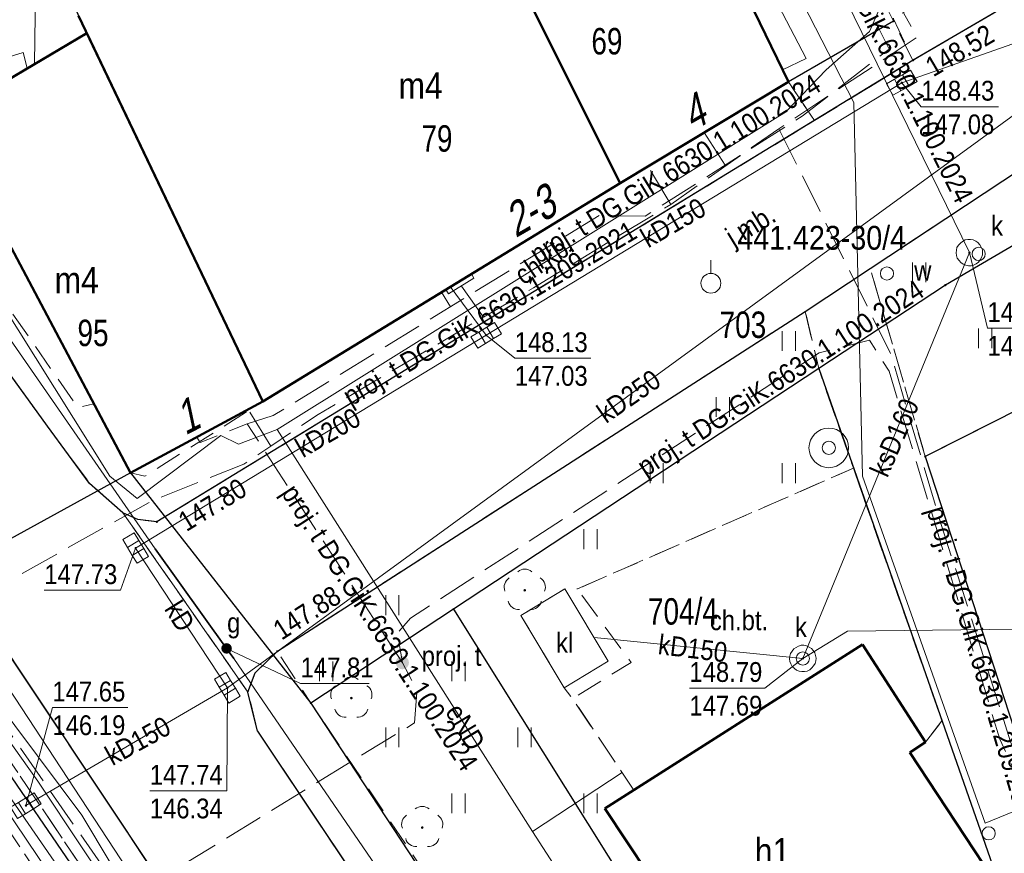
# Model space of a CAD drawing. Header units: metres. Extents: x 5552311 to 5555313, y 5709371 to 5712599.
# Tile 13 of 71: x 5554437 to 5554475, y 5710556 to 5710587. Entities that reach past the tile are written whole.
import ezdxf
from ezdxf.enums import TextEntityAlignment as Align

# ---------------------------------------------------------------- set-up
doc = ezdxf.new("R2010")
doc.units = ezdxf.units.M
doc.header["$MEASUREMENT"] = 0
doc.linetypes.add('1.0_0.5', pattern=[1.5, 1, -0.5])
doc.linetypes.add('1.5_0.5', pattern=[2, 1.5, -0.5])
doc.layers.get('0').update_dxf_attribs({"color": 2, "linetype": 'CONTINUOUS', "lineweight": 5})
for name, color, linetype in [('131-Punkt osnowy pomiarowej', 7, 'CONTINUOUS'), ('131-Punkt osnowy pomiarowej-Atr103', 7, 'CONTINUOUS'), ('203-punkt graniczny', 7, 'CONTINUOUS'), ('211-numer działki ewidencyjnej', 7, 'CONTINUOUS'), ('218-kontur użytku gruntowego', 60, 'CONTINUOUS'), ('219-działka ewidencyjna', 7, 'CONTINUOUS'), ('238-Punkt adresowy budynku', 7, 'CONTINUOUS'), ('312-budynek ewidencyjny', 7, 'CONTINUOUS'), ('312-oznaczenie budynku ewidencyjnego', 7, 'CONTINUOUS'), ('312-oznaczenie budynku ewidencyjnego-Atr117', 7, 'CONTINUOUS'), ('chodnik', 7, 'CONTINUOUS'), ('chodnik-Atr17', 7, 'CONTINUOUS'), ('drzewo liściaste', 7, 'CONTINUOUS'), ('jezdnia', 7, 'CONTINUOUS'), ('jezdnia-Atr17', 7, 'CONTINUOUS'), ('kratka ściekowa', 7, 'CONTINUOUS'), ('krawężnik', 7, 'CONTINUOUS'), ('obszar utwardzony', 7, 'CONTINUOUS'), ('obudowa ochronna przewodu', 7, 'CONTINUOUS'), ('osadnik  szambo', 7, 'CONTINUOUS'), ('osadnik  szambo-Atr17', 7, 'CONTINUOUS'), ('pikieta sztuczna', 7, 'CONTINUOUS'), ('pikieta sztuczna-Atr2', 7, 'CONTINUOUS'), ('przewód elektroenergetyczny podziemny', 7, 'CONTINUOUS'), ('przewód elektroenergetyczny podziemny-Atr1', 7, 'CONTINUOUS'), ('przewód gazowy', 7, 'CONTINUOUS'), ('przewód kanalizacyjny', 7, 'CONTINUOUS'), ('przewód kanalizacyjny-Atr1', 7, 'CONTINUOUS'), ('przewód telekomunikacyjny podziemny', 7, 'CONTINUOUS'), ('przewód telekomunikacyjny podziemny - ob. projektowany', 7, 'CONTINUOUS'), ('przewód telekomunikacyjny podziemny - ob. projektowany-Atr1', 7, 'CONTINUOUS'), ('przewód wodociągowy', 7, 'CONTINUOUS'), ('rzedna', 7, 'CONTINUOUS'), ('rzedna-Atr2', 7, 'CONTINUOUS'), ('rzedna-Atr3', 7, 'CONTINUOUS'), ('studnia kanalizacyjna', 7, 'CONTINUOUS'), ('studnia zwykła', 7, 'CONTINUOUS'), ('słupek telekomunikacyjny - ob. projektowany', 7, 'CONTINUOUS'), ('słupek telekomunikacyjny - ob. projektowany-Atr17', 7, 'CONTINUOUS'), ('trawnik', 7, 'CONTINUOUS'), ('właz do komory lub kanału - okrągły', 7, 'CONTINUOUS'), ('właz do komory lub kanału - okrągły-Atr17', 7, 'CONTINUOUS'), ('zasuwa lub zawór', 7, 'CONTINUOUS'), ('zasuwa lub zawór-Atr17', 7, 'CONTINUOUS')]:
    doc.layers.add(name, color=color, linetype=linetype)
doc.styles.get("Standard").update_dxf_attribs({"font": 'Working1250', "width": 0.75})

# ---------------------------------------------------------------- blocks, each defined once
blk = doc.blocks.new('203')
at = {"linetype": 'Continuous', "lineweight": 0}
h = blk.add_hatch(color=94, dxfattribs=at)
edge = h.paths.add_edge_path()
edge.add_arc((0, 0), 0.045, 0, 360)
blk = doc.blocks.new('US22')
at = {"color": 0, "linetype": 'Continuous', "lineweight": 13}
blk.add_circle((0, 0), 0.25, dxfattribs=at)
blk = doc.blocks.new('TU04')
at = {"color": 0, "linetype": 'Continuous', "lineweight": 13}
for p, q in [((0, 0), (0, 0.75)), ((0.5, 0), (0.5, 0.75))]:
    blk.add_line(p, q, dxfattribs=at)
blk = doc.blocks.new('OP021')
at = {"linetype": 'Continuous', "lineweight": 13}
h = blk.add_hatch(color=0, dxfattribs=at)
edge = h.paths.add_edge_path()
edge.add_arc((0, 0), 0.05, 0, 360)
at = {"color": 0, "linetype": 'Continuous', "lineweight": 13}
for centre, start, end in [((0, 0.4), 49.272, 130.728), ((-0.38, 0.124), 121.308, 202.548), ((0.38, 0.124), 337.452, 58.692), ((-0.235, -0.324), 193.221, 274.871), ((0.235, -0.324), 265.129, 346.779)]:
    blk.add_arc(centre, 0.4, start, end, dxfattribs=at)
blk = doc.blocks.new('PW01')
at = {"linetype": 'Continuous', "lineweight": 13}
h = blk.add_hatch(color=0, dxfattribs=at)
edge = h.paths.add_edge_path()
edge.add_arc((0, 0), 0.045, 0, 360)
blk = doc.blocks.new('US13')
at = {"color": 0, "linetype": 'Continuous', "lineweight": 13}
for radius in [0.75, 0.25]:
    blk.add_circle((0, 0), radius, dxfattribs=at)
blk = doc.blocks.new('US05')
at = {"color": 0, "linetype": 'Continuous', "lineweight": 13}
for p, q in [((-0.525, -0.25), (-0.525, 0.25)), ((-0.525, 0.25), (-0.175, 0.25)), ((-0.175, -0.25), (-0.175, 0.25)), ((-0.175, 0.25), (0.175, 0.25)), ((0.175, -0.25), (0.175, 0.25)), ((0.175, 0.25), (0.525, 0.25)), ((0.525, -0.25), (0.525, 0.25)), ((-0.525, -0.25), (-0.175, -0.25)), ((-0.175, -0.25), (0.175, -0.25)), ((0.175, -0.25), (0.525, -0.25))]:
    blk.add_line(p, q, dxfattribs=at)
blk = doc.blocks.new('US25')
at = {"linetype": 'Continuous', "lineweight": 0}
h = blk.add_hatch(color=0, dxfattribs=at)
edge = h.paths.add_edge_path()
edge.add_arc((0, 0), 0.2, 0, 360)
blk = doc.blocks.new('US09')
at = {"linetype": 'Continuous', "lineweight": 0}
h = blk.add_hatch(color=0, dxfattribs=at)
edge = h.paths.add_edge_path()
edge.add_arc((0, 0), 0.25, 0, 360)
blk = doc.blocks.new('131')
at = {"color": 0, "linetype": 'Continuous', "lineweight": 13}
blk.add_line((0, 0.375), (0, 0.875), dxfattribs=at)
blk.add_circle((0, 0), 0.375, dxfattribs=at)

msp = doc.modelspace()

# ---------------------------------------------------------------- linework, layer by layer
at = {"layer": '218-kontur użytku gruntowego', "linetype": 'Continuous', "lineweight": 9, "flags": 128}
for points in [[(5554466.39, 5710585.08), (5554460.1, 5710598.05)], [(5554460.1, 5710598.05), (5554466.39, 5710585.08)], [(5554460.03, 5710581.25), (5554466.39, 5710585.08)], [(5554466.39, 5710585.08), (5554460.03, 5710581.25)], [(5554483.59, 5710583.98), (5554472.33, 5710577.39)], [(5554472.33, 5710577.39), (5554483.59, 5710583.98)], [(5554434.39, 5710583.7), (5554441.5, 5710570.28)], [(5554441.5, 5710570.28), (5554434.39, 5710583.7)], [(5554446.51, 5710572.98), (5554460.03, 5710581.25)], [(5554460.03, 5710581.25), (5554446.51, 5710572.98)], [(5554472.33, 5710577.39), (5554467.54, 5710574.23)], [(5554467.54, 5710574.23), (5554472.33, 5710577.39)], [(5554467.54, 5710574.23), (5554453.72, 5710565.12)], [(5554453.72, 5710565.12), (5554467.54, 5710574.23)], [(5554441.5, 5710570.28), (5554446.51, 5710572.98)], [(5554446.51, 5710572.98), (5554441.5, 5710570.28)], [(5554453.72, 5710565.12), (5554448.33, 5710561.57)], [(5554448.33, 5710561.57), (5554453.72, 5710565.12)], [(5554450.09, 5710539.61), (5554434.63, 5710562.21)], [(5554434.63, 5710562.21), (5554450.09, 5710539.61)], [(5554448.33, 5710561.57), (5554459.12, 5710545.13)], [(5554459.12, 5710545.13), (5554448.33, 5710561.57)]]:
    msp.add_lwpolyline(points, dxfattribs=at)
at = {"layer": '219-działka ewidencyjna', "color": 94, "linetype": 'Continuous', "lineweight": 30, "flags": 128}
for points in [[(5554444.91, 5710611.36), (5554460.03, 5710581.25)], [(5554431.17, 5710605.11), (5554446.51, 5710572.98)], [(5554460.1, 5710598.05), (5554466.39, 5710585.08)], [(5554470.36, 5710587.49), (5554470.37, 5710587.38)], [(5554470.37, 5710587.38), (5554466.39, 5710585.08)], [(5554466.39, 5710585.08), (5554460.03, 5710581.25)], [(5554483.59, 5710583.98), (5554472.33, 5710577.39)], [(5554434.39, 5710583.7), (5554441.5, 5710570.28)], [(5554460.03, 5710581.25), (5554446.51, 5710572.98)], [(5554486.09, 5710578.25), (5554471.57, 5710570.9)], [(5554472.33, 5710577.39), (5554467.54, 5710574.23)], [(5554467.54, 5710574.23), (5554453.72, 5710565.12)], [(5554467.54, 5710574.23), (5554474.55, 5710554.18)], [(5554446.51, 5710572.98), (5554441.5, 5710570.28)], [(5554471.57, 5710570.9), (5554474.95, 5710560.55)], [(5554441.5, 5710570.28), (5554432.55, 5710565.37)], [(5554441.5, 5710570.28), (5554448.33, 5710561.57)], [(5554453.72, 5710565.12), (5554448.33, 5710561.57)], [(5554453.72, 5710565.12), (5554464.64, 5710547.68)], [(5554434.63, 5710562.21), (5554450.09, 5710539.61)], [(5554448.33, 5710561.57), (5554459.12, 5710545.13)]]:
    msp.add_lwpolyline(points, dxfattribs=at)
at = {"layer": '312-budynek ewidencyjny', "color": 8, "linetype": 'Continuous', "lineweight": 50, "flags": 128}
for points in [[(5554460.1, 5710598.05), (5554466.39, 5710585.08)], [(5554453.37, 5710594.57), (5554460.03, 5710581.25)], [(5554460.03, 5710581.25), (5554453.37, 5710594.57)], [(5554446.51, 5710572.98), (5554439.54, 5710587.58)], [(5554434.39, 5710583.7), (5554439.85, 5710586.93)], [(5554439.85, 5710586.93), (5554446.51, 5710572.98)], [(5554466.39, 5710585.08), (5554460.03, 5710581.25)], [(5554441.5, 5710570.28), (5554434.39, 5710583.7)], [(5554460.03, 5710581.25), (5554446.51, 5710572.98)], [(5554446.51, 5710572.98), (5554441.5, 5710570.28)], [(5554459.45, 5710557.58), (5554469.2, 5710563.79)], [(5554469.2, 5710563.79), (5554471.58, 5710560.09)], [(5554471.58, 5710560.09), (5554470.99, 5710559.7)], [(5554470.99, 5710559.7), (5554474.12, 5710554.93)], [(5554464.37, 5710550.16), (5554459.45, 5710557.58)]]:
    msp.add_lwpolyline(points, dxfattribs=at)
at = {"layer": 'chodnik', "color": 8, "linetype": '1.0_0.5', "lineweight": 18, "flags": 128}
for points in [[(5554467.38, 5710583.62), (5554471.1, 5710585.89), (5554470.37, 5710587.38), (5554463.23, 5710602.03), (5554460.1, 5710598.05), (5554466.39, 5710585.08)], [(5554470.36, 5710587.49), (5554471.1, 5710585.89), (5554478.81, 5710590.41), (5554477.98, 5710591.66)], [(5554466.39, 5710585.08), (5554460.03, 5710581.25), (5554453.6, 5710577.34), (5554446.51, 5710572.98), (5554442.05, 5710570.16), (5554441.5, 5710570.28), (5554440.12, 5710572.89), (5554439.51, 5710572.75), (5554432.54, 5710582.84), (5554430.99, 5710584.95), (5554429.47, 5710584.39), (5554431.23, 5710581.96), (5554434.35, 5710577.59), (5554438.36, 5710572.05), (5554439.95, 5710569.9), (5554441.22, 5710568.77), (5554441.78, 5710568.52), (5554442.5, 5710568.43), (5554467.38, 5710583.62)], [(5554450.55, 5710542.97), (5554444.67, 5710551.74), (5554435.98, 5710564.78), (5554432.11, 5710570.18), (5554429.32, 5710574.04), (5554424.96, 5710579.93), (5554421.57, 5710584.7), (5554420.33, 5710583.2), (5554423.22, 5710578.68), (5554430.43, 5710568.81), (5554434.23, 5710563.44), (5554435.47, 5710561.55), (5554438.15, 5710557.6), (5554442.92, 5710550.53), (5554448.71, 5710541.81)], [(5554467.03, 5710576.39), (5554467.54, 5710574.23), (5554468.85, 5710570.46), (5554472.2, 5710560.9), (5554471.58, 5710560.09), (5554470.99, 5710559.7), (5554474.12, 5710554.93), (5554467.38, 5710550.71), (5554467.93, 5710549.87), (5554465.42, 5710548.27), (5554464.76, 5710549.28), (5554464.04, 5710548.83), (5554463.53, 5710549.65), (5554464.37, 5710550.16), (5554462.31, 5710553.27), (5554455.56, 5710550.8), (5554459.12, 5710545.13), (5554462.53, 5710543.18), (5554473.56, 5710547.01), (5554480.47, 5710549.41), (5554474.95, 5710560.55), (5554471.57, 5710570.9), (5554469.49, 5710578.01)], [(5554460.55, 5710558.27), (5554469.2, 5710563.79), (5554471.58, 5710560.09), (5554472.2, 5710560.9), (5554468.85, 5710570.46), (5554458.41, 5710565.89), (5554460.44, 5710563.11), (5554458.23, 5710561.74)]]:
    msp.add_lwpolyline(points, close=True, dxfattribs=at)
at = {"layer": 'jezdnia', "color": 8, "linetype": '1.5_0.5', "lineweight": 18, "flags": 128}
for points in [[(5554445.95, 5710561.98), (5554446.22, 5710562.71), (5554447.06, 5710563.53), (5554467.03, 5710576.39), (5554469.49, 5710578.02), (5554478.11, 5710583.72), (5554479.02, 5710584.18), (5554480, 5710584.44), (5554481, 5710584.5), (5554482.06, 5710584.33), (5554483.01, 5710583.96), (5554483.8, 5710583.33), (5554484.3, 5710582.62), (5554486.11, 5710578.27), (5554490.54, 5710580.29), (5554488.04, 5710585.42), (5554487.17, 5710586.64), (5554486.27, 5710587.79), (5554485.11, 5710588.86), (5554483.76, 5710589.83), (5554482.84, 5710590.24), (5554481.87, 5710590.54), (5554480.88, 5710590.71), (5554479.86, 5710590.64), (5554478.8, 5710590.41), (5554471.11, 5710585.9), (5554442.5, 5710568.43), (5554441.78, 5710568.52), (5554441.22, 5710568.77)], [(5554450.55, 5710542.97), (5554456.35, 5710545.55), (5554453.9, 5710549.14), (5554446.31, 5710560.51), (5554445.95, 5710561.98), (5554441.22, 5710568.77), (5554439.95, 5710569.9), (5554438.36, 5710572.05), (5554434.35, 5710577.59), (5554431.23, 5710581.96), (5554429.47, 5710584.39), (5554421.57, 5710584.7), (5554424.96, 5710579.93), (5554429.32, 5710574.04), (5554432.11, 5710570.18), (5554435.98, 5710564.78), (5554444.67, 5710551.74)], [(5554423.49, 5710524.76), (5554423.5, 5710524.08), (5554423.27, 5710523.12), (5554422.19, 5710520.04), (5554424.16, 5710521.11), (5554428.59, 5710523.58), (5554433.01, 5710525.89), (5554429.02, 5710525.66), (5554428.06, 5710526.15), (5554427.22, 5710526.64), (5554426.77, 5710527.04), (5554426.29, 5710528.2), (5554426.08, 5710528.67), (5554425.81, 5710529.6), (5554425.75, 5710529.8), (5554425.68, 5710530.16), (5554425.67, 5710530.74), (5554425.75, 5710531.22), (5554425.92, 5710531.76), (5554426.18, 5710532.33), (5554426.53, 5710532.87), (5554426.9, 5710533.34), (5554427.37, 5710533.84), (5554427.88, 5710534.29), (5554431.3, 5710536.35), (5554431.9, 5710536.68), (5554432.79, 5710537.03), (5554433.3, 5710537.11), (5554433.82, 5710537.08), (5554434.46, 5710536.98), (5554435.04, 5710536.81), (5554435.57, 5710536.62), (5554436.05, 5710536.38), (5554436.49, 5710536.06), (5554436.99, 5710535.62), (5554437.38, 5710535.1), (5554439.15, 5710532.63), (5554448.02, 5710538.58), (5554448.29, 5710538.82), (5554448.5, 5710539), (5554448.52, 5710539.31), (5554434.27, 5710560.71), (5554430.08, 5710557.92), (5554424.57, 5710554.26), (5554424.97, 5710553.64), (5554420.86, 5710550.76), (5554425.14, 5710544.32), (5554427.99, 5710546.27), (5554428.77, 5710546.5), (5554429.14, 5710546.49), (5554429.5, 5710546.43), (5554429.84, 5710546.27), (5554430.15, 5710546.04), (5554430.29, 5710545.76), (5554430.67, 5710544.85), (5554430.94, 5710543.91), (5554430.89, 5710543.59), (5554430.85, 5710542.88), (5554430.75, 5710542.26), (5554430.35, 5710541.02), (5554429.91, 5710540.35), (5554429.16, 5710539.47), (5554428.71, 5710539.04), (5554426.31, 5710537.61), (5554426.14, 5710537.52), (5554425.05, 5710536.67), (5554424.79, 5710536.43), (5554424.46, 5710536.13), (5554423.82, 5710535.42), (5554423.29, 5710534.63), (5554422.8, 5710533.88), (5554422.53, 5710533.17), (5554422.22, 5710532.26), (5554421.97, 5710531.2), (5554422.02, 5710529.61), (5554422.21, 5710528.72), (5554422.56, 5710527.53), (5554423, 5710526.28), (5554423.34, 5710525.67), (5554423.44, 5710525.37)]]:
    msp.add_lwpolyline(points, close=True, dxfattribs=at)
at = {"layer": 'krawężnik', "color": 8, "linetype": 'Continuous', "lineweight": 25, "flags": 128}
for points in [[(5554485.11, 5710588.86), (5554483.76, 5710589.83), (5554482.84, 5710590.24), (5554481.87, 5710590.54), (5554480.88, 5710590.71), (5554479.86, 5710590.64), (5554478.8, 5710590.41), (5554471.11, 5710585.9), (5554442.5, 5710568.43), (5554441.78, 5710568.52), (5554441.22, 5710568.77), (5554439.96, 5710569.88)], [(5554421.57, 5710584.7), (5554424.96, 5710579.93), (5554429.32, 5710574.04), (5554432.11, 5710570.18), (5554435.98, 5710564.78), (5554444.67, 5710551.74), (5554450.55, 5710542.97)], [(5554446.31, 5710560.51), (5554445.95, 5710561.98), (5554446.22, 5710562.71), (5554447.06, 5710563.53), (5554467.03, 5710576.39), (5554469.49, 5710578.02), (5554478.11, 5710583.72), (5554479.02, 5710584.18), (5554480, 5710584.44), (5554481, 5710584.5), (5554482.06, 5710584.33), (5554483.01, 5710583.96), (5554483.8, 5710583.33), (5554484.3, 5710582.62), (5554486.11, 5710578.27)], [(5554439.96, 5710569.88), (5554438.36, 5710572.05), (5554434.35, 5710577.59), (5554431.23, 5710581.96), (5554429.47, 5710584.39)], [(5554446.31, 5710560.51), (5554453.9, 5710549.14), (5554456.35, 5710545.55)]]:
    msp.add_lwpolyline(points, dxfattribs=at)
at = {"layer": 'obszar utwardzony', "color": 8, "linetype": '1.5_0.5', "lineweight": 18, "flags": 128}
msp.add_lwpolyline([(5554471.57, 5710570.9), (5554474.95, 5710560.55), (5554482.15, 5710564.26), (5554480.75, 5710566.96), (5554479.09, 5710570.15), (5554477.22, 5710573.76)], close=True, dxfattribs=at)
at = {"layer": 'obudowa ochronna przewodu', "color": 8, "linetype": 'Continuous', "lineweight": 35, "flags": 128}
msp.add_lwpolyline([(5554442.44, 5710567.41), (5554445.14, 5710563.64), (5554445.41, 5710563.26)], dxfattribs=at)
at = {"layer": 'osadnik  szambo', "color": 34, "linetype": 'Continuous', "lineweight": 18, "flags": 128}
msp.add_lwpolyline([(5554457.91, 5710562.15), (5554456.27, 5710564.89), (5554457.93, 5710565.89), (5554459.58, 5710563.16)], close=True, dxfattribs=at)
at = {"layer": 'przewód elektroenergetyczny podziemny', "color": 1, "linetype": 'Continuous', "lineweight": 18, "flags": 128}
for points in [[(5554396.74, 5710637.56), (5554398.91, 5710631.7), (5554413.79, 5710611.76), (5554417.91, 5710606.97), (5554420.9, 5710601.33), (5554425.41, 5710594.62), (5554440.73, 5710570.16), (5554441.76, 5710569.31), (5554444.92, 5710571.7), (5554445.59, 5710571.37), (5554447.05, 5710571.93), (5554466.29, 5710583.95), (5554467.82, 5710585.54), (5554469.46, 5710586.99), (5554470, 5710588.24)], [(5554447.43, 5710536.26), (5554449.38, 5710538.96), (5554449.1, 5710539.91), (5554446.11, 5710544.72), (5554432.51, 5710564.42), (5554432.38, 5710565.37), (5554430.06, 5710566.41), (5554417.46, 5710586.08)], [(5554447.05, 5710571.93), (5554456.71, 5710556.71)], [(5554456.71, 5710556.71), (5554460.1, 5710558.94)], [(5554456.71, 5710556.71), (5554462.35, 5710547.98), (5554464.02, 5710544.28), (5554465.71, 5710543.42), (5554488.21, 5710551.73)]]:
    msp.add_lwpolyline(points, dxfattribs=at)
at = {"layer": 'przewód gazowy', "color": 40, "linetype": 'Continuous', "lineweight": 18, "flags": 128}
msp.add_lwpolyline([(5554458.63, 5710544.72), (5554452.81, 5710552.45), (5554445.41, 5710563.26), (5554445.14, 5710563.64), (5554442.44, 5710567.41), (5554430.23, 5710585.03), (5554427.69, 5710587.53), (5554416.65, 5710602.98)], dxfattribs=at)
at = {"layer": 'przewód kanalizacyjny', "color": 34, "linetype": 'Continuous', "lineweight": 18, "flags": 128}
for points in [[(5554473.24, 5710578.62), (5554463.92, 5710597.69), (5554457.41, 5710610.47), (5554452.64, 5710620.71)], [(5554419.48, 5710601.47), (5554432.44, 5710584.66), (5554437.45, 5710586.19), (5554437.6, 5710585.6)], [(5554482.09, 5710589.07), (5554445.17, 5710562.15)], [(5554482.09, 5710589.07), (5554470.68, 5710585.05), (5554454.96, 5710575.49)], [(5554466.94, 5710563.26), (5554473.24, 5710578.62)], [(5554454.96, 5710575.49), (5554453.6, 5710577.34)], [(5554441.7, 5710567.44), (5554454.96, 5710575.49)], [(5554445.17, 5710562.15), (5554441.7, 5710567.44)], [(5554466.94, 5710563.26), (5554468.63, 5710564.29), (5554480.43, 5710564.43)], [(5554459.05, 5710564.05), (5554466.94, 5710563.26)], [(5554445.17, 5710562.15), (5554437.55, 5710557.69)]]:
    msp.add_lwpolyline(points, dxfattribs=at)
at = {"layer": 'przewód telekomunikacyjny podziemny', "color": 30, "linetype": 'Continuous', "lineweight": 18, "flags": 128}
for points in [[(5554446.39, 5710546), (5554438, 5710558.61), (5554420.23, 5710583.63), (5554400.56, 5710611.46), (5554390.86, 5710625.65), (5554379.37, 5710640.87), (5554363.85, 5710660.95), (5554356.41, 5710670.49), (5554340.96, 5710690.97), (5554324.08, 5710713.52), (5554322.07, 5710717.37), (5554318.83, 5710725.14), (5554317.4, 5710729.49), (5554313.96, 5710747.36), (5554310.1, 5710767.3), (5554307.07, 5710783.72), (5554304.42, 5710793.03), (5554300.46, 5710804.82), (5554292.87, 5710822.58)], [(5554463.96, 5710526.5), (5554462.85, 5710526.03), (5554461.35, 5710526.43), (5554450.63, 5710541.17), (5554432.61, 5710568.64), (5554418.97, 5710587.2), (5554405.21, 5710606.55), (5554390.24, 5710627.44), (5554367.89, 5710656.4), (5554350.5, 5710678.99), (5554328.33, 5710708.59)], [(5554466.17, 5710585.54), (5554467.07, 5710585.97), (5554460.64, 5710598.31), (5554454.75, 5710610.55), (5554452.39, 5710615.41), (5554454.27, 5710617.4), (5554455.91, 5710619), (5554470.13, 5710627.51), (5554474.81, 5710630.32), (5554484.43, 5710634.75), (5554493.54, 5710639.43), (5554497.33, 5710639.53), (5554497.2, 5710639.43), (5554501.93, 5710645.53), (5554500.79, 5710646.79), (5554500.97, 5710648.37), (5554501.94, 5710648.88), (5554519.53, 5710663.4)], [(5554451.62, 5710615.26), (5554451.25, 5710615.01), (5554445.5, 5710612.03), (5554439.88, 5710609.43), (5554431.8, 5710606.18), (5554420.5, 5710599.89), (5554413.04, 5710595.05), (5554418.43, 5710587.27), (5554421.85, 5710580.69), (5554423.62, 5710578.89), (5554425.07, 5710576.9), (5554428.95, 5710571.78), (5554432.09, 5710567.46), (5554439.67, 5710557.33), (5554446.17, 5710546.45), (5554449.55, 5710541.81), (5554450.74, 5710539.67), (5554440.28, 5710534.28), (5554434.87, 5710531.22), (5554426.77, 5710526.7), (5554421.99, 5710524.3), (5554412.76, 5710518.69), (5554409.67, 5710523.11), (5554408.89, 5710523.91)], [(5554417.46, 5710586.08), (5554417.53, 5710585.55), (5554429.97, 5710566), (5554432.27, 5710564.26), (5554445.48, 5710544.65), (5554445.62, 5710544.44), (5554445.73, 5710544.23), (5554449.01, 5710539.11), (5554441.92, 5710533.29), (5554441.76, 5710533.08), (5554441.56, 5710532.94), (5554421.13, 5710522.34)]]:
    msp.add_lwpolyline(points, dxfattribs=at)
at = {"layer": 'przewód telekomunikacyjny podziemny - ob. projektowany', "color": 30, "linetype": '1.5_0.5', "lineweight": 18, "flags": 128}
for points in [[(5554463.96, 5710526.5), (5554463.32, 5710526.04), (5554458.17, 5710524.26), (5554457.12, 5710523.86), (5554448.01, 5710540.49), (5554448.84, 5710543.27), (5554441.72, 5710554.37), (5554440.62, 5710555.15), (5554435.68, 5710562.26), (5554434.34, 5710564.11), (5554434.27, 5710565.07), (5554430.76, 5710569.72), (5554423.75, 5710578.99), (5554423.15, 5710579.08), (5554422.39, 5710580.23), (5554421.55, 5710581.5), (5554419.86, 5710584.76), (5554419.35, 5710585.14), (5554418.6, 5710585.59), (5554412.3, 5710594.62), (5554404.98, 5710604.98), (5554400.32, 5710611.51), (5554397.29, 5710615.98), (5554393.83, 5710620.82), (5554393.17, 5710620.36)], [(5554445.92, 5710572.14), (5554446.9, 5710572.45), (5554459.23, 5710580.02), (5554460.97, 5710580), (5554466.91, 5710583.78), (5554470.2, 5710586.32), (5554466.12, 5710594.45), (5554466.8, 5710594.76)], [(5554433.92, 5710564.52), (5554442.34, 5710569.24), (5554445.79, 5710570.61), (5554446.81, 5710571.3), (5554448.6, 5710572.49), (5554454.86, 5710576.18), (5554456.75, 5710577.29), (5554461.6, 5710580.24), (5554461.94, 5710580.44), (5554466.03, 5710583.31), (5554471.26, 5710586.77), (5554470.75, 5710587.7)], [(5554464, 5710581.93), (5554463.21, 5710583.17)], [(5554466.03, 5710583.31), (5554470.26, 5710574.8), (5554472.07, 5710568.66), (5554474.8, 5710560.11), (5554478.36, 5710552.52), (5554478.8, 5710552.78)], [(5554461.94, 5710580.44), (5554461.1, 5710581.85)], [(5554453.43, 5710577.22), (5554453.53, 5710577.06), (5554454.49, 5710577.65), (5554454.4, 5710577.81)], [(5554453.61, 5710576.57), (5554453.27, 5710577.12)], [(5554454.86, 5710576.18), (5554454.03, 5710577.35)], [(5554441.72, 5710554.37), (5554452.25, 5710560.82), (5554452.34, 5710562.04), (5554451.79, 5710563.1), (5554451.61, 5710564.23), (5554452.1, 5710564.78), (5554467.56, 5710574.83), (5554469.46, 5710575.31), (5554470.2, 5710574.13), (5554474.39, 5710560.2), (5554480.36, 5710547.5), (5554489.71, 5710550.78), (5554488.24, 5710554.25)], [(5554446.81, 5710571.3), (5554445.98, 5710572.65)], [(5554451.79, 5710563.1), (5554445.92, 5710572.14), (5554444.14, 5710571.43), (5554444.01, 5710571.63)]]:
    msp.add_lwpolyline(points, dxfattribs=at)
at = {"layer": 'przewód wodociągowy', "color": 5, "linetype": 'Continuous', "lineweight": 18, "flags": 128}
for points in [[(5554467.7, 5710630.53), (5554450.58, 5710620.23), (5554460.59, 5710600.44), (5554463.45, 5710595.03), (5554464.76, 5710592.33), (5554468.87, 5710584.3), (5554469.19, 5710570.16), (5554473.83, 5710557.02), (5554476.21, 5710558)], [(5554437.87, 5710585.76), (5554437.92, 5710589.44), (5554439.42, 5710590.11), (5554447.97, 5710593.96), (5554451.1, 5710595.75), (5554454.41, 5710597.46), (5554460.59, 5710600.44)]]:
    msp.add_lwpolyline(points, dxfattribs=at)
at = {"layer": 'rzedna-Atr2', "color": 8, "lineweight": 5, "flags": 128}
for points in [[(5554470.68, 5710585.05), (5554471.42, 5710584.14), (5554474.337, 5710584.14)], [(5554473.24, 5710578.62), (5554473.92, 5710575.76), (5554476.811, 5710575.76)], [(5554454.96, 5710575.49), (5554456.04, 5710574.62), (5554458.92, 5710574.62)], [(5554441.7, 5710567.44), (5554441.13, 5710565.84), (5554438.245, 5710565.84)], [(5554445.14, 5710563.64), (5554447.94, 5710562.31), (5554450.533, 5710562.31)], [(5554466.94, 5710563.26), (5554465.5, 5710562.14), (5554462.646, 5710562.14)], [(5554445.17, 5710562.15), (5554445.15, 5710558.25), (5554442.233, 5710558.25)], [(5554437.55, 5710557.69), (5554438.55, 5710561.4), (5554441.404, 5710561.4)]]:
    msp.add_lwpolyline(points, dxfattribs=at)
at = {"layer": 'studnia kanalizacyjna', "color": 34, "linetype": 'Continuous', "lineweight": 18, "flags": 128}
for points in [[(5554473.74, 5710578.63), (5554473.73, 5710578.53), (5554473.7, 5710578.43), (5554473.65, 5710578.34), (5554473.58, 5710578.26), (5554473.5, 5710578.19), (5554473.4, 5710578.14), (5554473.3, 5710578.12), (5554473.2, 5710578.12), (5554473.1, 5710578.14), (5554473, 5710578.18), (5554472.92, 5710578.24), (5554472.85, 5710578.32), (5554472.78, 5710578.41), (5554472.75, 5710578.51), (5554472.74, 5710578.61), (5554472.75, 5710578.71), (5554472.77, 5710578.81), (5554472.83, 5710578.9), (5554472.9, 5710578.98), (5554472.98, 5710579.04), (5554473.08, 5710579.1), (5554473.18, 5710579.12), (5554473.28, 5710579.12), (5554473.38, 5710579.1), (5554473.48, 5710579.05), (5554473.56, 5710579), (5554473.63, 5710578.92), (5554473.69, 5710578.83), (5554473.73, 5710578.73)], [(5554467.44, 5710563.27), (5554467.43, 5710563.17), (5554467.4, 5710563.07), (5554467.34, 5710562.98), (5554467.28, 5710562.9), (5554467.2, 5710562.83), (5554467.1, 5710562.78), (5554467, 5710562.76), (5554466.9, 5710562.76), (5554466.8, 5710562.78), (5554466.7, 5710562.82), (5554466.62, 5710562.88), (5554466.54, 5710562.96), (5554466.48, 5710563.05), (5554466.45, 5710563.15), (5554466.44, 5710563.25), (5554466.45, 5710563.35), (5554466.47, 5710563.45), (5554466.53, 5710563.54), (5554466.6, 5710563.62), (5554466.68, 5710563.68), (5554466.78, 5710563.73), (5554466.88, 5710563.76), (5554466.98, 5710563.76), (5554467.08, 5710563.74), (5554467.18, 5710563.69), (5554467.26, 5710563.64), (5554467.33, 5710563.56), (5554467.39, 5710563.47), (5554467.42, 5710563.37)]]:
    msp.add_lwpolyline(points, close=True, dxfattribs=at)
at = {"layer": 'trawnik', "color": 8, "linetype": '1.0_0.5', "lineweight": 18, "flags": 128}
for points in [[(5554478.11, 5710583.72), (5554469.49, 5710578.01), (5554471.57, 5710570.9), (5554477.22, 5710573.76), (5554486.09, 5710578.25), (5554484.3, 5710582.62), (5554483.8, 5710583.33), (5554483.01, 5710583.96), (5554482.06, 5710584.33), (5554481, 5710584.5), (5554480, 5710584.44), (5554479.02, 5710584.18)], [(5554467.03, 5710576.39), (5554447.06, 5710563.53), (5554448.33, 5710561.57), (5554455.56, 5710550.8), (5554462.31, 5710553.27), (5554459.45, 5710557.58), (5554460.55, 5710558.27), (5554458.23, 5710561.74), (5554457.91, 5710562.15), (5554456.27, 5710564.89), (5554457.93, 5710565.89), (5554458.41, 5710565.89), (5554468.85, 5710570.46), (5554467.54, 5710574.23)], [(5554434.27, 5710560.71), (5554448.52, 5710539.31), (5554448.5, 5710539), (5554448.29, 5710538.82), (5554448.02, 5710538.58), (5554439.15, 5710532.63), (5554437.38, 5710535.1), (5554436.99, 5710535.62), (5554436.49, 5710536.06), (5554436.05, 5710536.38), (5554435.57, 5710536.62), (5554435.04, 5710536.81), (5554434.46, 5710536.98), (5554433.82, 5710537.08), (5554433.3, 5710537.11), (5554432.79, 5710537.03), (5554431.9, 5710536.68), (5554431.3, 5710536.35), (5554427.88, 5710534.29), (5554427.37, 5710533.84), (5554426.9, 5710533.34), (5554426.53, 5710532.87), (5554426.18, 5710532.33), (5554425.92, 5710531.76), (5554425.75, 5710531.22), (5554425.67, 5710530.74), (5554425.68, 5710530.16), (5554425.75, 5710529.8), (5554426.66, 5710529.81), (5554427.12, 5710529.62), (5554427.49, 5710529.3), (5554428.18, 5710528.57), (5554428.79, 5710528.12), (5554429.42, 5710527.8), (5554429.99, 5710527.54), (5554430.48, 5710527.46), (5554431.07, 5710527.51), (5554431.66, 5710527.63), (5554435.72, 5710529.81), (5554438.66, 5710531.16), (5554443.32, 5710533.38), (5554446.27, 5710534.72), (5554446.81, 5710535.06), (5554447.23, 5710535.45), (5554447.66, 5710536.04), (5554447.97, 5710536.56), (5554448.33, 5710537.37), (5554448.59, 5710538.09), (5554448.82, 5710538.89), (5554448.86, 5710539.7), (5554448.82, 5710540.79), (5554448.71, 5710541.81), (5554442.92, 5710550.53), (5554438.15, 5710557.6), (5554435.47, 5710561.55)]]:
    msp.add_lwpolyline(points, close=True, dxfattribs=at)

# ---------------------------------------------------------------- block references
at = {"layer": '131-Punkt osnowy pomiarowej', "color": 8, "linetype": 'Continuous', "lineweight": 18}
msp.add_blockref('131', (5554463.46, 5710577.46), dxfattribs=at)
at = {"layer": '203-punkt graniczny', "color": 8, "linetype": 'Continuous', "lineweight": 18}
for p in [(5554470.37, 5710587.38), (5554466.39, 5710585.08), (5554460.03, 5710581.25), (5554472.33, 5710577.39), (5554467.54, 5710574.23), (5554446.51, 5710572.98), (5554471.57, 5710570.9), (5554441.5, 5710570.28), (5554453.72, 5710565.12), (5554448.33, 5710561.57)]:
    msp.add_blockref('203', p, dxfattribs=at)
at = {"layer": 'drzewo liściaste', "color": 94, "linetype": 'Continuous', "lineweight": 18}
for p in [(5554456.42, 5710565.84), (5554449.86, 5710561.76), (5554452.54, 5710556.86)]:
    msp.add_blockref('OP021', p, dxfattribs=at)
at = {"layer": 'kratka ściekowa', "color": 34, "linetype": 'Continuous', "lineweight": 18}
for p, rotation in [((5554470.68, 5710585.05), 29.642), ((5554454.96, 5710575.49), 31.226), ((5554441.7, 5710567.44), 300.669), ((5554445.17, 5710562.15), 301.139), ((5554437.55, 5710557.69), 31.626)]:
    msp.add_blockref('US05', p, dxfattribs=dict(at, rotation=rotation))
at = {"layer": 'pikieta sztuczna', "color": 8, "linetype": 'Continuous', "lineweight": 13}
for p in [(5554471.11, 5710585.9), (5554442.5, 5710568.43), (5554447.06, 5710563.53)]:
    msp.add_blockref('PW01', p, dxfattribs=at)
at = {"layer": 'rzedna', "color": 34, "linetype": 'Continuous', "lineweight": 18}
for p, rotation in [((5554470.68, 5710585.05), 29.642), ((5554454.96, 5710575.49), 31.226), ((5554441.7, 5710567.44), 300.668), ((5554445.17, 5710562.15), 301.139), ((5554437.55, 5710557.69), 31.626)]:
    msp.add_blockref('PW01', p, dxfattribs=dict(at, rotation=rotation))
for p in [(5554473.24, 5710578.62), (5554466.94, 5710563.26)]:
    msp.add_blockref('PW01', p, dxfattribs=at)
at = {"layer": 'rzedna', "color": 40, "linetype": 'Continuous', "lineweight": 18}
msp.add_blockref('PW01', (5554445.14, 5710563.64), dxfattribs=at)
at = {"layer": 'studnia zwykła', "color": 5, "linetype": 'Continuous', "lineweight": 18}
msp.add_blockref('US13', (5554467.92, 5710571.23), dxfattribs=at)
at = {"layer": 'słupek telekomunikacyjny - ob. projektowany', "color": 30, "linetype": 'Continuous', "lineweight": 18}
msp.add_blockref('US09', (5554451.79, 5710563.1), dxfattribs=at)
at = {"layer": 'trawnik', "color": 8, "linetype": 'Continuous', "lineweight": 18}
for p in [(5554471.089, 5710577.499), (5554466.159, 5710574.899), (5554473.589, 5710574.999), (5554463.659, 5710572.399), (5554461.159, 5710569.899), (5554466.159, 5710569.899), (5554458.659, 5710567.399), (5554451.159, 5710564.899), (5554448.659, 5710562.399), (5554453.659, 5710562.399), (5554451.159, 5710559.899), (5554456.159, 5710559.899), (5554453.659, 5710557.399), (5554458.659, 5710557.399)]:
    msp.add_blockref('TU04', p, dxfattribs=at)
at = {"layer": 'właz do komory lub kanału - okrągły', "color": 8, "linetype": 'Continuous', "lineweight": 18}
for p in [(5554473.59, 5710578.57), (5554470.12, 5710577.83), (5554466.94, 5710563.26), (5554473.97, 5710556.64)]:
    msp.add_blockref('US22', p, dxfattribs=at)
at = {"layer": 'zasuwa lub zawór', "color": 40, "linetype": 'Continuous', "lineweight": 18}
msp.add_blockref('US25', (5554445.14, 5710563.64), dxfattribs=at)

# ---------------------------------------------------------------- texts
at = {"layer": '131-Punkt osnowy pomiarowej-Atr103', "color": 8, "width": 0.9}
msp.add_text('441.423-30/4', height=0.9, dxfattribs=at).set_placement((5554464.46, 5710578.46), align=Align.BOTTOM_LEFT)
at = {"layer": '211-numer działki ewidencyjnej', "color": 94, "linetype": 'Continuous', "lineweight": 30, "width": 0.79}
msp.add_text('703', height=1, dxfattribs=at).set_placement((5554463.79, 5710576.39), align=Align.TOP_LEFT)
msp.add_text('704/4', height=1, dxfattribs=at).set_placement((5554461.08, 5710564.54))
at = {"layer": '238-Punkt adresowy budynku', "color": 8, "linetype": 'Continuous', "lineweight": 25, "oblique": 15, "width": 0.79}
for s, rotation, p in [('4', 29.811, (5554463.09, 5710583.38)), ('2-3', 29.971, (5554456.9, 5710579.64)), ('1', 26.969, (5554443.9, 5710571.86))]:
    msp.add_text(s, height=1.25, rotation=rotation, dxfattribs=at).set_placement(p, align=Align.CENTER)
at = {"layer": '312-oznaczenie budynku ewidencyjnego', "color": 8, "linetype": 'Continuous', "lineweight": 18, "width": 0.79}
for s, p in [('69', (5554458.94, 5710587.12)), ('79', (5554452.51, 5710583.44)), ('95', (5554439.5, 5710576.08))]:
    msp.add_text(s, height=1, dxfattribs=at).set_placement(p, align=Align.TOP_LEFT)
at = {"layer": '312-oznaczenie budynku ewidencyjnego-Atr117', "color": 8, "width": 0.9}
for s, p in [('m4', (5554452.48, 5710584.94)), ('m4', (5554439.47, 5710577.58)), ('h1', (5554465.79, 5710555.96))]:
    msp.add_text(s, height=1, dxfattribs=at).set_placement(p, align=Align.MIDDLE_CENTER)
at = {"layer": 'chodnik-Atr17', "color": 8, "width": 0.9}
msp.add_text('ch.kb.', height=0.75, rotation=34.065, dxfattribs=at).set_placement((5554456.37, 5710577.37))
msp.add_text('ch.bt.', height=0.75, dxfattribs=at).set_placement((5554463.42, 5710564.33))
at = {"layer": 'jezdnia-Atr17', "color": 8, "width": 0.9}
msp.add_text('j.mb.', height=0.75, rotation=31.409, dxfattribs=at).set_placement((5554464.32, 5710578.82))
at = {"layer": 'osadnik  szambo-Atr17', "color": 34, "width": 0.9}
msp.add_text('kl', height=0.75, dxfattribs=at).set_placement((5554457.6, 5710563.48))
at = {"layer": 'pikieta sztuczna-Atr2', "color": 8, "width": 0.9}
for s, rotation, p in [('148.52', 30.39, (5554471.87, 5710585.25)), ('147.80', 31.409, (5554443.62, 5710568.04)), ('147.88', 32.78, (5554447.22, 5710563.93))]:
    msp.add_text(s, height=0.75, rotation=rotation, dxfattribs=at).set_placement(p)
at = {"layer": 'przewód elektroenergetyczny podziemny-Atr1', "color": 1, "width": 0.9}
msp.add_text('eND', height=0.75, rotation=301.105, dxfattribs=at).set_placement((5554453.71, 5710561.44), align=Align.MIDDLE_LEFT)
at = {"layer": 'przewód kanalizacyjny-Atr1', "color": 34, "width": 0.9}
for s, rotation, p in [('kD150', 30.008, (5554460.9, 5710579.1)), ('kD250', 34.782, (5554459.28, 5710572.44)), ('ksD160', 66.384, (5554469.79, 5710570.22)), ('kD200', 29.937, (5554447.84, 5710571.16)), ('kD', 301.957, (5554443.08, 5710565.33)), ('kD150', 352.995, (5554461.48, 5710563.8)), ('kD150', 29.004, (5554440.64, 5710559.51))]:
    msp.add_text(s, height=0.75, rotation=rotation, dxfattribs=at).set_placement(p, align=Align.MIDDLE_LEFT)
at = {"layer": 'przewód telekomunikacyjny podziemny - ob. projektowany-Atr1', "color": 30, "width": 0.9}
for s, rotation, p in [('proj. t DG.GiK.6630.1.100.2024', 296.649, (5554467.41, 5710591.89)), ('proj. t DG.GiK.6630.1.100.2024', 31.548, (5554456.72, 5710578.48)), ('proj. t DG.GiK.6630.1.209.2021', 30.517, (5554449.645, 5710573.106)), ('proj. t DG.GiK.6630.1.100.2024', 33.026, (5554460.79, 5710570.43)), ('proj. t DG.GiK.6630.1.100.2024', 302.997, (5554447.49, 5710569.73)), ('proj. t DG.GiK.6630.1.209.2021', 286.424, (5554471.97, 5710568.99))]:
    msp.add_text(s, height=0.75, rotation=rotation, dxfattribs=at).set_placement(p, align=Align.MIDDLE_LEFT)
at = {"layer": 'rzedna-Atr2', "color": 34, "lineweight": 5, "width": 0.9}
for s, p in [('148.43', (5554471.42, 5710584.147)), ('148.82', (5554473.92, 5710575.768)), ('148.13', (5554456.04, 5710574.628)), ('147.73', (5554438.245, 5710565.848)), ('148.79', (5554462.646, 5710562.147)), ('147.65', (5554438.55, 5710561.408)), ('147.74', (5554442.233, 5710558.258))]:
    msp.add_text(s, height=0.75, dxfattribs=at).set_placement(p, align=Align.BOTTOM_LEFT)
at = {"layer": 'rzedna-Atr2', "color": 40, "lineweight": 5, "width": 0.9}
msp.add_text('147.81', height=0.75, dxfattribs=at).set_placement((5554447.94, 5710562.317), align=Align.BOTTOM_LEFT)
at = {"layer": 'rzedna-Atr3', "color": 34, "lineweight": 5, "width": 0.9}
for s, p in [('147.08', (5554471.42, 5710582.872)), ('147.37', (5554473.92, 5710574.492)), ('147.03', (5554456.04, 5710573.353)), ('147.69', (5554462.646, 5710560.872)), ('146.19', (5554438.55, 5710560.133)), ('146.34', (5554442.233, 5710556.982))]:
    msp.add_text(s, height=0.75, dxfattribs=at).set_placement(p, align=Align.BOTTOM_LEFT)
at = {"layer": 'słupek telekomunikacyjny - ob. projektowany-Atr17', "color": 30, "width": 0.9}
msp.add_text('proj. t', height=0.75, dxfattribs=at).set_placement((5554452.52, 5710562.98))
at = {"layer": 'właz do komory lub kanału - okrągły-Atr17', "color": 8, "width": 0.9}
for s, p in [('k', (5554474.06, 5710579.26)), ('w', (5554471.15, 5710577.56)), ('k', (5554466.64, 5710564.07))]:
    msp.add_text(s, height=0.75, dxfattribs=at).set_placement(p)
at = {"layer": 'zasuwa lub zawór-Atr17', "color": 40, "width": 0.9}
msp.add_text('g', height=0.75, dxfattribs=at).set_placement((5554445.16, 5710564.24))

doc.saveas('drawing.dxf')
